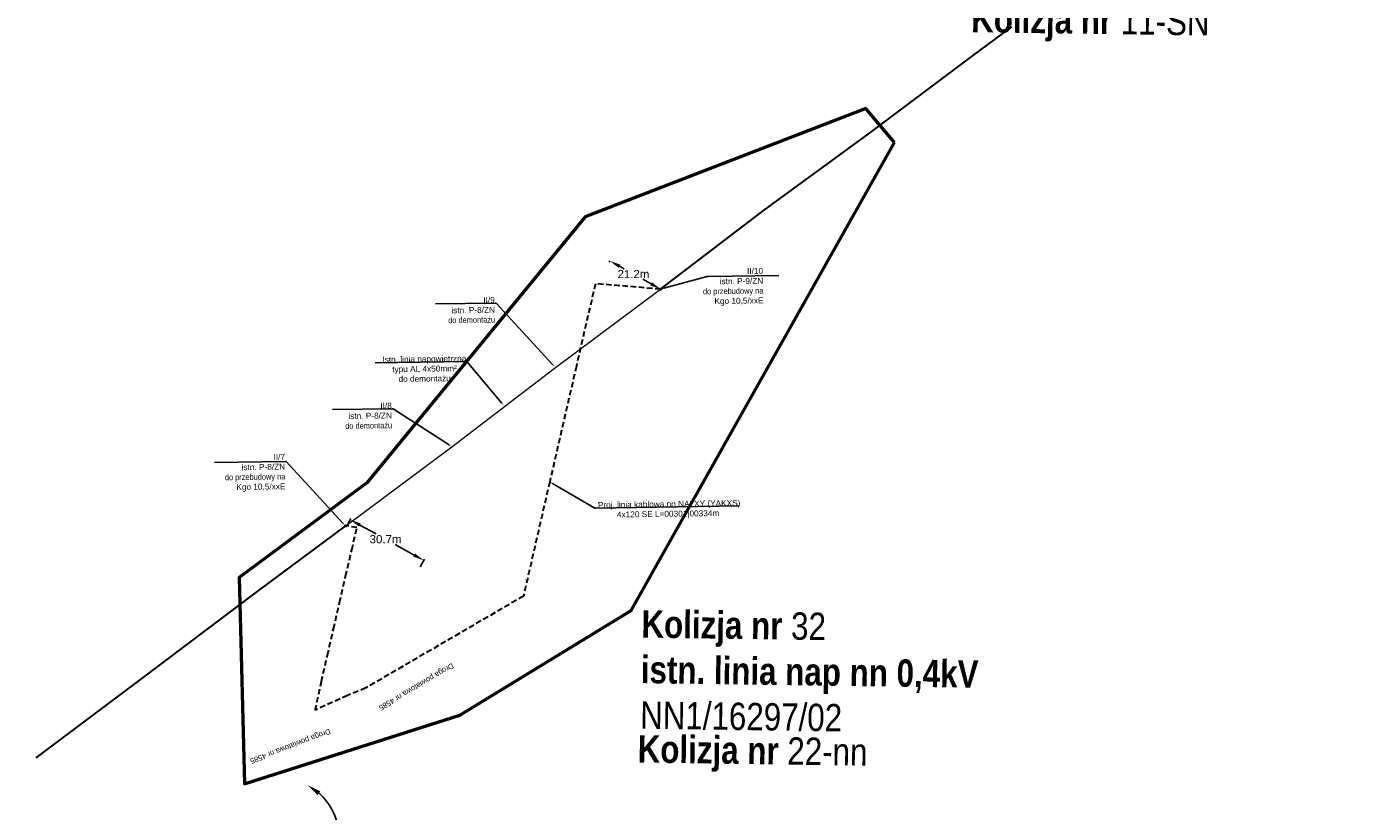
# Model space of a CAD drawing. Header units: millimetres. Extents: x 6504137 to 6515825, y 5737606 to 5784558.
# Tile 23 of 115: x 6508678 to 6509165, y 5753901 to 5754189. Entities that reach past the tile are written whole.
import ezdxf
from ezdxf import colors
from ezdxf.entities.mleader import LeaderData, LeaderLine
from ezdxf.math import Vec2, Vec3

# ---------------------------------------------------------------- set-up
doc = ezdxf.new("R2010")
doc.units = ezdxf.units.MM
doc.linetypes.add('JIS_02_2.0', pattern=[3, 2, -1])
for name, color, linetype, lineweight in [('-Linia kablowa nn', 132, 'JIS_02_2.0', 30), ('_-demontaż nn', 132, 'DEMONTAZ', 20), ('_trasa_slupy', 1, 'Continuous', 20), ('_Zakres mapy projektowej', 4, 'Continuous', 50)]:
    doc.layers.add(name, color=color, linetype=linetype, lineweight=lineweight)
for name, color, linetype, lineweight, true_color in [('-wymiary', 7, 'Continuous', 35, 0x000000), ('@Łączenie arkuszy', 7, 'Continuous', 15, 0x000000), ('istn. linia nap.', 7, 'Continuous', 0, 0x000000)]:
    doc.layers.add(name, color=color, linetype=linetype, lineweight=lineweight, true_color=true_color)
doc.layers.add('_Kąt załomu', color=7, linetype='Continuous')
doc.layers.add('_Opisy', color=7, linetype='Continuous')
doc.styles.add('Arial_Narr', font='ARIALN.TTF')
doc.styles.add('GEO-INFO', font='arial.ttf')
doc.styles.get("Standard").update_dxf_attribs({"font": 'ARIALN.TTF'})
doc.linetypes.add('DEMONTAZ', pattern='A,1,["x",Standard,S=1,R=0,X=-0.1,Y=-0.35],1', length=2)
doc.dimstyles.new('Kat załomu', dxfattribs={"dimtxt": 2.2, "dimasz": 5, "dimexe": 0.18, "dimexo": 0.0625, "dimtad": 0, "dimtih": 1, "dimtoh": 1, "dimdec": 4, "dimzin": 0, "dimdsep": 46, "dimtxsty": 'Standard', "dimcen": 0.9, "dimse1": 1, "dimse2": 1, "dimadec": 0, "dimazin": 0, "dimtfac": 1, "dimtdec": 4, "dimtofl": 0, "dimtmove": 0, "dimatfit": 3, "dimfxl": 1, "dimtolj": 1, "dimtzin": 0, "dimarcsym": 0})
doc.dimstyles.new('McRobic', dxfattribs={"dimtxt": 3, "dimasz": 4, "dimexe": 0.5, "dimexo": 0.04, "dimgap": 0.4, "dimtad": 0, "dimtih": 1, "dimtoh": 1, "dimdec": 1, "dimrnd": 0.01, "dimzin": 0, "dimdsep": 46, "dimtxsty": 'Standard', "dimcen": 0.09, "dimadec": 0, "dimazin": 0, "dimtfac": 1, "dimtdec": 1, "dimtofl": 0, "dimtmove": 0, "dimatfit": 3, "dimfxl": 1, "dimtolj": 1, "dimtzin": 0, "dimlwd": 25, "dimlwe": 25, "dimarcsym": 0})

# ---------------------------------------------------------------- blocks, each defined once
blk = doc.blocks.new('*D45')
at = {"layer": '_Kąt załomu', "color": 0, "lineweight": -2, "transparency": 16777216}
for start, end in [(338.9132, 47.8746), (253.8164, 322.7747)]:
    blk.add_arc((6509591.46, 5755363.45), 22.12, start, end, dxfattribs=at)
at = {"layer": '_Kąt załomu', "color": 0, "transparency": 16777216}
for points in [[(6509605.81, 5755379.18), (6509606.78, 5755380.54), (6509602.23, 5755382.77)], [(6509584.97, 5755341.44), (6509585.61, 5755342.98), (6509580.68, 5755344.14)]]:
    blk.add_solid(points, dxfattribs=at)
at = {"layer": 'Defpoints', "color": 0, "transparency": 16777216}
for p in [(6509723.53, 5755600.29), (6509591.46, 5755363.45), (6509602.8, 5755344.46), (6508769.92, 5753891.24)]:
    blk.add_point(p, dxfattribs=at)
at = {"layer": '_Kąt załomu', "color": 0, "transparency": 16777216, "insert": (6509610.77, 5755352.68), "char_height": 2.2, "attachment_point": 5, "rotation": 241}
blk.add_mtext('\\A1;180°', dxfattribs=at)
blk = doc.blocks.new('*D46')
at = {"layer": '_Kąt załomu', "color": 0, "lineweight": -2, "transparency": 16777216}
for start, end in [(332.0665, 48.0956), (240.1923, 316.2241)]:
    blk.add_arc((6508769.92, 5753891.24), 22.53, start, end, dxfattribs=at)
at = {"layer": '_Kąt załomu', "color": 0, "transparency": 16777216}
for points in [[(6508784.48, 5753907.33), (6508785.45, 5753908.69), (6508780.9, 5753910.92)], [(6508758.23, 5753871.02), (6508759.21, 5753872.37), (6508754.68, 5753874.65)]]:
    blk.add_solid(points, dxfattribs=at)
at = {"layer": 'Defpoints', "color": 0, "transparency": 16777216}
for p in [(6509591.46, 5755363.45), (6508769.92, 5753891.24), (6508778.33, 5753870.34), (6508199.19, 5753269.48)]:
    blk.add_point(p, dxfattribs=at)
at = {"layer": '_Kąt załomu', "color": 0, "transparency": 16777216, "insert": (6508788.18, 5753878.05), "char_height": 2.2, "attachment_point": 5, "rotation": 234}
blk.add_mtext('\\A1;193°', dxfattribs=at)
blk = doc.blocks.new('*D196')
at = {"layer": '-wymiary', "color": 0, "linetype": 'Continuous', "lineweight": 25, "transparency": 16777216}
for p, q in [((6508795.11, 5754005.73), (6508796.66, 5754008.54)), ((6508821.97, 5753990.87), (6508823.52, 5753993.68))]:
    blk.add_line(p, q, dxfattribs=at)
at = {"layer": '-wymiary', "color": 0, "lineweight": 25, "transparency": 16777216}
for p, q in [((6508799.92, 5754006.17), (6508805.82, 5754002.9)), ((6508819.78, 5753995.18), (6508812.81, 5753999.04))]:
    blk.add_line(p, q, dxfattribs=at)
at = {"layer": '-wymiary', "color": 0, "transparency": 16777216}
for points in [[(6508800.24, 5754006.75), (6508799.6, 5754005.58), (6508796.42, 5754008.1)], [(6508819.46, 5753994.6), (6508820.1, 5753995.77), (6508823.28, 5753993.25)]]:
    blk.add_solid(points, dxfattribs=at)
at = {"layer": 'Defpoints', "color": 0, "transparency": 16777216}
for p in [(6508796.42, 5754008.1), (6508795.09, 5754005.69), (6508821.95, 5753990.83)]:
    blk.add_point(p, dxfattribs=at)
at = {"layer": '-wymiary', "color": 0, "transparency": 16777216, "insert": (6508809.31, 5754000.97), "char_height": 3, "attachment_point": 5, "rotation": 0.0213, "style": 'GEO-INFO'}
blk.add_mtext('\\A1;30.7m', dxfattribs=at)
blk = doc.blocks.new('*D197')
at = {"layer": '-wymiary', "color": 0, "linetype": 'Continuous', "lineweight": 25, "transparency": 16777216}
for p, q in [((6508891.36, 5754102.8), (6508891.13, 5754102.39)), ((6508909.91, 5754092.46), (6508909.69, 5754092.06))]:
    blk.add_line(p, q, dxfattribs=at)
at = {"layer": '-wymiary', "color": 0, "lineweight": 25, "transparency": 16777216}
for p, q in [((6508894.87, 5754100.89), (6508896.58, 5754099.93)), ((6508906.44, 5754094.45), (6508903.42, 5754096.12))]:
    blk.add_line(p, q, dxfattribs=at)
at = {"layer": '-wymiary', "color": 0, "transparency": 16777216}
for points in [[(6508895.2, 5754101.47), (6508894.55, 5754100.3), (6508891.38, 5754102.83)], [(6508906.11, 5754093.86), (6508906.76, 5754095.03), (6508909.93, 5754092.5)]]:
    blk.add_solid(points, dxfattribs=at)
at = {"layer": 'Defpoints', "color": 0, "transparency": 16777216}
for p in [(6508891.38, 5754102.83), (6508891.38, 5754102.83), (6508909.93, 5754092.5)]:
    blk.add_point(p, dxfattribs=at)
at = {"layer": '-wymiary', "color": 0, "transparency": 16777216, "insert": (6508900, 5754098.03), "char_height": 3, "attachment_point": 5, "rotation": 0.0213, "style": 'GEO-INFO'}
blk.add_mtext('\\A1;21.2m', dxfattribs=at)
blk = doc.blocks.new('OKRAG_PELNY')
at = {"color": 0}
blk.add_lwpolyline([(0.5, 0), (0.482963, -0.12941), (0.433013, -0.25), (0.353553, -0.353553), (0.25, -0.433013), (0.12941, -0.482963), (0, -0.5), (-0.12941, -0.482963), (-0.25, -0.433013), (-0.353553, -0.353553), (-0.433013, -0.25), (-0.482963, -0.12941), (-0.5, 0), (-0.482963, 0.12941), (-0.433013, 0.25), (-0.353553, 0.353553), (-0.25, 0.433013), (-0.12941, 0.482963), (0, 0.5), (0.12941, 0.482963), (0.25, 0.433013), (0.353553, 0.353553), (0.433013, 0.25), (0.482963, 0.12941)], close=True, dxfattribs=at)

msp = doc.modelspace()

# ---------------------------------------------------------------- linework, layer by layer
at = {"layer": '@Łączenie arkuszy'}
msp.add_line((6508860.57894, 5753986.09838), (6508861.07364, 5753986.02575), dxfattribs=at)
at = {"layer": '_-demontaż nn', "linetype": 'DEMONTAZ'}
for p, q in [((6508871.03608, 5754063.49339), (6508909.93082, 5754092.49927)), ((6508833.59489, 5754034.81592), (6508871.03608, 5754063.49339)), ((6508794.78, 5754005.86), (6508833.59489, 5754034.81592))]:
    msp.add_line(p, q, dxfattribs=at)
at = {"layer": 'istn. linia nap.', "color": 18, "linetype": 'Continuous', "lineweight": 30, "true_color": 0x000000}
for p, q in [((6509023.91196, 5754177.74697), (6509038.48478, 5754188.56011)), ((6508986.4105, 5754149.57559), (6509023.91196, 5754177.74697)), ((6508947.5087, 5754121.17061), (6508986.4105, 5754149.57559)), ((6508909.93082, 5754092.49927), (6508947.5087, 5754121.17061)), ((6508763.01, 5753982.3), (6508794.78, 5754005.86)), ((6508719.0396, 5753949.19054), (6508763.01, 5753982.3)), ((6508681.43185, 5753920.98589), (6508719.0396, 5753949.19054))]:
    msp.add_line(p, q, dxfattribs=at)

# ---------------------------------------------------------------- block references
at = {"layer": '_-demontaż nn', "lineweight": 18, "xscale": 0.6999999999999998, "yscale": 0.6999999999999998, "rotation": 179.6972132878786}
for p in [(6508909.93082, 5754092.49927), (6508794.78, 5754005.86)]:
    msp.add_blockref('OKRAG_PELNY', p, dxfattribs=at)

# ---------------------------------------------------------------- texts
at = {"layer": '_Opisy', "char_height": 2, "attachment_point": 5, "bg_fill": 3, "box_fill_scale": 1, "bg_fill_color": 256, "bg_fill_transparency": 0}
for insert, rotation in [((6508820.41704, 5753947.19035), 210.5561933), ((6508774.38662, 5753925.4538), 200.8851492)]:
    msp.add_mtext_dynamic_manual_height_columns('Droga powiatowa nr 4585', width=26.2865239, gutter_width=10, heights=[0], dxfattribs=dict(at, insert=insert, rotation=rotation))
at = {"layer": '_trasa_slupy', "color": 5, "char_height": 10, "width": 348.1955042, "attachment_point": 1, "rotation": 359.205026, "style": 'Arial_Narr'}
for s, insert in [('{\\fArial Narrow|b1|i0|c238|p34;Kolizja nr }11-SN', (6509023.64047, 5754196.534)), ('{\\fArial Narrow|b1|i0|c238|p34;Kolizja nr }22-nn', (6508901.63882, 5753929.25567))]:
    msp.add_mtext(s, dxfattribs=dict(at, insert=insert))
at = {"layer": '_trasa_slupy', "insert": (6508903.01033, 5753974.98566), "char_height": 10, "width": 348.1955042, "attachment_point": 1, "rotation": 359.205026, "style": 'Arial_Narr'}
msp.add_mtext('{\\fArial Narrow|b1|i0|c238|p34;Kolizja nr }32\\P{\\fArial Narrow|b1|i0|c238|p34;istn. linia nap nn 0,4kV\\P}NN1/16297/02', dxfattribs=at)

# ---------------------------------------------------------------- dimensions: what is measured, and where the dimension line sits
at = {"layer": '-wymiary', "color": 7, "linetype": 'Continuous'}
for base, p1, p2, angle, picture, middle in [((6508891.37686, 5754102.83146), (6508909.93082, 5754092.49927), (6508891.37686, 5754102.83146), 150.8877629, '*D197', (6508900, 5754098.02947)), ((6508796.42058, 5754008.10294), (6508821.94685, 5753990.83355), (6508795.08627, 5754005.6906), 151.0522707, '*D196', (6508809.31497, 5754000.97084))]:
    dim = msp.add_linear_dim(base=base, p1=p1, p2=p2, angle=angle, dimstyle='McRobic', override={"dimpost": 'm', "dimtxsty": 'GEO-INFO'}, dxfattribs=at)
    dim.commit()
    dim.dimension.update_dxf_attribs({"geometry": picture, "text_midpoint": middle, "dimtype": 161, "text_rotation": 210})

# ---------------------------------------------------------------- leaders
at = {"layer": '_Opisy', "linetype": 'Continuous'}
ml = msp.add_multileader_mtext('Standard', dxfattribs=at)
ml.set_content('{\\fArial|b0|i0|c238|p34;II/10      \\P\\C256;istn. P-9/ZN\\P}do przebudowy na\\P{\\fArial|b0|i0|c238|p34;\\C256;Kgo 10,5/xxE}', color=256)
ml.set_leader_properties()
ml.build(insert=Vec2(0, 0))
ml.multileader.update_dxf_attribs({"text_left_attachment_type": 6, "text_right_attachment_type": 6, "dogleg_length": 0.45, "arrow_head_size": 1.2, "scale": 0.8})
ctx = ml.context
ctx.base_point, ctx.scale, ctx.char_height, ctx.arrow_head_size, ctx.landing_gap_size, ctx.plane_origin, ctx.plane_x_axis, ctx.plane_y_axis = Vec3(6508927.34442, 5754097.13755, 30.78), 0.8, 2.16, 1.2, 0.072, Vec3(6509036.96029, 5754144.94959, 30.78), Vec3(0.999892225, 0.014681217), Vec3(-0.014681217, 0.999892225)
ctx.left_attachment, ctx.right_attachment, ctx.text_align_type = 6, 6, 2
notes = []
notes.append((ctx, [(0, (1, 1, 0), (6508926.98445, 5754097.13226, 30.78), (0.999892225, 0.014681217), 0.36, [(0, [(6508909.93082, 5754092.49927, 30.78)], 0, [])])]))
ctx.mtext.insert, ctx.mtext.text_direction, ctx.mtext.rotation, ctx.mtext.alignment, ctx.mtext.flow_direction = Vec3(6508947.40498, 5754100.26427, 30.78), Vec3(0.999892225, 0.014681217), 0.014681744, 3, 5
ml = msp.add_multileader_mtext('Standard', dxfattribs=at)
ml.set_content('{\\fArial|b0|i0|c238|p34;II/9    \\P\\C256;istn. P-8/ZN\\P}do demontażu', color=256)
ml.set_leader_properties()
ml.build(insert=Vec2(0, 0))
ml.multileader.update_dxf_attribs({"text_left_attachment_type": 6, "text_right_attachment_type": 6, "dogleg_length": 0.45, "arrow_head_size": 1.2, "scale": 0.8})
ctx = ml.context
ctx.base_point, ctx.scale, ctx.char_height, ctx.arrow_head_size, ctx.landing_gap_size, ctx.plane_origin, ctx.plane_x_axis, ctx.plane_y_axis = Vec3(6508833.73613, 5754087.18691, 30.78), 0.8, 2.16, 1.2, 0.072, Vec3(6508958.83132, 5754135.22623, 30.78), Vec3(0.999892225, 0.014681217), Vec3(-0.014681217, 0.999892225)
ctx.left_attachment, ctx.right_attachment, ctx.text_align_type = 6, 6, 2
notes.append((ctx, [(0, (1, 1, 0), (6508849.71939, 5754087.42159, 30.78), (-0.999892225, -0.014681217), 0.36, [(0, [(6508871.21049, 5754064.02925, 30.78)], 0, [])])]))
ctx.mtext.insert, ctx.mtext.text_direction, ctx.mtext.rotation, ctx.mtext.alignment, ctx.mtext.flow_direction = Vec3(6508849.25467, 5754089.6472, 30.78), Vec3(0.999892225, 0.014681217), 0.014681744, 3, 5
ml = msp.add_multileader_mtext('Standard', dxfattribs=at)
ml.set_content('\\pxqc;{\\fArial|b0|i0|c238|p34;Istn. linia napowietrzna \\Ptypu AL 4x50mm²\\P\\pq*;do demontażu}', color=256)
ml.set_leader_properties()
ml.build(insert=Vec2(0, 0))
ml.multileader.update_dxf_attribs({"text_left_attachment_type": 6, "text_right_attachment_type": 6, "dogleg_length": 0.45, "arrow_head_size": 1.2, "scale": 0.8})
ctx = ml.context
ctx.base_point, ctx.scale, ctx.char_height, ctx.arrow_head_size, ctx.landing_gap_size, ctx.plane_origin, ctx.plane_x_axis, ctx.plane_y_axis = Vec3(6508808.31275, 5754065.61886, 41.02), 0.8, 2.16, 1.2, 0.072, Vec3(6508901.18641, 5754105.61377, 41.02), Vec3(0.999892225, 0.014681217), Vec3(-0.014681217, 0.999892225)
ctx.left_attachment, ctx.right_attachment, ctx.text_align_type = 6, 6, 2
notes.append((ctx, [(0, (1, 1, 0), (6508839.0991, 5754066.07089, 41.02), (-0.999892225, -0.014681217), 0.36, [(0, [(6508852.5, 5754050, 41.02)], 0, [])])]))
ctx.mtext.insert, ctx.mtext.text_direction, ctx.mtext.rotation, ctx.mtext.alignment, ctx.mtext.flow_direction = Vec3(6508823.49372, 5754068.03735, 41.02), Vec3(0.999892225, 0.014681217), 0.014681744, 2, 5
ml = msp.add_multileader_mtext('Standard', dxfattribs=at)
ml.set_content('{\\fArial|b0|i0|c238|p34;II/8     \\P\\C256;istn. P-8/ZN\\P}do demontażu', color=256)
ml.set_leader_properties()
ml.build(insert=Vec2(0, 0))
ml.multileader.update_dxf_attribs({"text_left_attachment_type": 6, "text_right_attachment_type": 6, "dogleg_length": 0.45, "arrow_head_size": 1.2, "scale": 0.8})
ctx = ml.context
ctx.base_point, ctx.scale, ctx.char_height, ctx.arrow_head_size, ctx.landing_gap_size, ctx.plane_origin, ctx.plane_x_axis, ctx.plane_y_axis = Vec3(6508796.05344, 5754048.49935, 30.78), 0.8, 2.16, 1.2, 0.072, Vec3(6508921.14863, 5754106.00771, 30.78), Vec3(0.999892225, 0.014681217), Vec3(-0.014681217, 0.999892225)
ctx.left_attachment, ctx.right_attachment, ctx.text_align_type = 6, 6, 2
notes.append((ctx, [(0, (1, 1, 0), (6508812.0367, 5754048.73403, 30.78), (-0.999892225, -0.014681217), 0.36, [(0, [(6508833.5278, 5754034.81073, 30.78)], 0, [])])]))
ctx.mtext.insert, ctx.mtext.text_direction, ctx.mtext.rotation, ctx.mtext.alignment, ctx.mtext.flow_direction = Vec3(6508811.57198, 5754050.95964, 30.78), Vec3(0.999892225, 0.014681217), 0.014681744, 3, 5
ml = msp.add_multileader_mtext('Standard', dxfattribs=at)
ml.set_content('{\\fArial|b0|i0|c238|p34;II/7      \\P\\C256;istn. P-8/ZN\\P}do przebudowy na\\P{\\fArial|b0|i0|c238|p34;\\C256;Kgo 10,5/xxE}', color=256)
ml.set_leader_properties()
ml.build(insert=Vec2(0, 0))
ml.multileader.update_dxf_attribs({"text_left_attachment_type": 6, "text_right_attachment_type": 6, "dogleg_length": 0.45, "arrow_head_size": 1.2, "scale": 0.8})
ctx = ml.context
ctx.base_point, ctx.scale, ctx.char_height, ctx.arrow_head_size, ctx.landing_gap_size, ctx.plane_origin, ctx.plane_x_axis, ctx.plane_y_axis = Vec3(6508752.43875, 5754029.10119, 30.78), 0.8, 2.16, 1.2, 0.072, Vec3(6508882.08477, 5754077.20733, 30.78), Vec3(0.999892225, 0.014681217), Vec3(-0.014681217, 0.999892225)
ctx.left_attachment, ctx.right_attachment, ctx.text_align_type = 6, 6, 2
notes.append((ctx, [(0, (1, 1, 0), (6508772.97284, 5754029.40269, 30.78), (-0.999892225, -0.014681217), 0.36, [(0, [(6508794.46394, 5754006.01035, 30.78)], 0, [])])]))
ctx.mtext.insert, ctx.mtext.text_direction, ctx.mtext.rotation, ctx.mtext.alignment, ctx.mtext.flow_direction = Vec3(6508772.49931, 5754032.22791, 30.78), Vec3(0.999892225, 0.014681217), 0.014681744, 3, 5
ml = msp.add_multileader_mtext('Standard', dxfattribs=at)
ml.set_content('{\\fArial|b0|i0|c238|p34;\\C256; Proj. linia kablowa nn NA2XY (YAKXS) \\P\\pxqc;4x120 SE L=00301|00334m\\P }', color=256)
ml.set_leader_properties()
ml.build(insert=Vec2(0, 0))
ml.multileader.update_dxf_attribs({"text_left_attachment_type": 6, "text_right_attachment_type": 6, "dogleg_length": 0.36, "arrow_head_size": 1.2, "scale": 0.8})
ctx = ml.context
ctx.base_point, ctx.scale, ctx.char_height, ctx.arrow_head_size, ctx.landing_gap_size, ctx.plane_origin, ctx.plane_x_axis, ctx.plane_y_axis = Vec3(6508886.1275, 5754012.36638, 51.6), 0.8, 2.16, 1.2, 0.072, Vec3(6508797.38623, 5753783.05456, 51.6), Vec3(0.999892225, 0.014681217), Vec3(-0.014681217, 0.999892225)
ctx.left_attachment, ctx.right_attachment, ctx.text_align_type = 6, 6, 2
notes.append((ctx, [(1, (1, 1, 0), (6508885.83953, 5754012.36216, 51.6), (0.999892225, 0.014681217), 0.288, [(1, [(6508869.35122, 5754021.95673, 51.6)], 0, [])])]))
ctx.mtext.insert, ctx.mtext.text_direction, ctx.mtext.rotation, ctx.mtext.alignment, ctx.mtext.flow_direction = Vec3(6508912.6089, 5754014.95375, 51.6), Vec3(0.999892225, 0.014681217), 0.014681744, 2, 5
for ctx, leaders in notes:
    for number, flags, end, landing, length, lines in leaders:
        leader = LeaderData()
        leader.index, (leader.has_last_leader_line, leader.has_dogleg_vector, leader.attachment_direction) = number, flags
        leader.last_leader_point, leader.dogleg_vector, leader.dogleg_length = Vec3(end), Vec3(landing), length
        for number, points, colour, breaks in lines:
            line = LeaderLine()
            line.index, line.vertices, line.color, line.breaks = number, Vec3.list(points), colors.encode_raw_color(colour), breaks
            leader.lines.append(line)
        ctx.leaders.append(leader)

# ---------------------------------------------------------------- next in the draw order: linework, layer by layer
at = {"layer": '-Linia kablowa nn'}
msp.add_lwpolyline([(6508909.93082, 5754092.49927), (6508909.93082, 5754092.49927), (6508909.93082, 5754092.49927), (6508909.93082, 5754092.49927), (6508909.93082, 5754092.49927), (6508909.93082, 5754092.49927), (6508909.93082, 5754092.49927), (6508909.93082, 5754092.49927), (6508909.93082, 5754092.49927), (6508909.93082, 5754092.49927), (6508909.93082, 5754092.49927), (6508909.93082, 5754092.49927), (6508909.93082, 5754092.49927), (6508909.93082, 5754092.49927), (6508909.93082, 5754092.49927), (6508909.93082, 5754092.49927), (6508909.93082, 5754092.49927), (6508909.93082, 5754092.49927), (6508909.93082, 5754092.49927), (6508909.93082, 5754092.49927), (6508909.93082, 5754092.49927), (6508909.93082, 5754092.49927), (6508909.93082, 5754092.49927), (6508909.93082, 5754092.49927), (6508909.93082, 5754092.49927), (6508909.93082, 5754092.49927), (6508909.93082, 5754092.49927), (6508909.93082, 5754092.49927), (6508909.93082, 5754092.49927), (6508909.93082, 5754092.49927), (6508909.93082, 5754092.49927), (6508909.93082, 5754092.49927), (6508909.93082, 5754092.49927), (6508909.93082, 5754092.49927), (6508909.93082, 5754092.49927), (6508909.93082, 5754092.49927), (6508909.93082, 5754092.49927), (6508909.93082, 5754092.49927), (6508909.93082, 5754092.49927), (6508909.93082, 5754092.49927), (6508909.93082, 5754092.49927), (6508909.93082, 5754092.49927), (6508909.93082, 5754092.49927), (6508909.93082, 5754092.49927), (6508909.93082, 5754092.49927), (6508909.93082, 5754092.49927), (6508909.93082, 5754092.49927), (6508909.93082, 5754092.49927), (6508909.93082, 5754092.49927), (6508909.93082, 5754092.49927), (6508909.93082, 5754092.49927), (6508909.93082, 5754092.49927), (6508909.93082, 5754092.49927), (6508909.93082, 5754092.49927), (6508909.93082, 5754092.49927), (6508909.93082, 5754092.49927), (6508909.93082, 5754092.49927), (6508909.93082, 5754092.49927), (6508909.93082, 5754092.49927), (6508909.93082, 5754092.49927), (6508909.93082, 5754092.49927), (6508909.93082, 5754092.49927), (6508909.93082, 5754092.49927), (6508909.93082, 5754092.49927), (6508909.93082, 5754092.49927), (6508909.93082, 5754092.49927), (6508909.93082, 5754092.49927), (6508909.93082, 5754092.49927), (6508909.93082, 5754092.49927), (6508909.93082, 5754092.49927), (6508909.93082, 5754092.49927), (6508909.93082, 5754092.49927), (6508909.93082, 5754092.49927), (6508909.93082, 5754092.49927), (6508909.93082, 5754092.49927), (6508909.93082, 5754092.49927), (6508909.93082, 5754092.49927), (6508909.93082, 5754092.49927), (6508909.93082, 5754092.49927), (6508909.93082, 5754092.49927), (6508909.93082, 5754092.49927), (6508909.93082, 5754092.49927), (6508909.93082, 5754092.49927), (6508909.93082, 5754092.49927), (6508909.93082, 5754092.49927), (6508909.93082, 5754092.49927), (6508909.93082, 5754092.49927), (6508909.93082, 5754092.49927), (6508909.93082, 5754092.49927), (6508909.93082, 5754092.49927), (6508909.93082, 5754092.49927), (6508909.93082, 5754092.49927), (6508909.93082, 5754092.49927), (6508909.93082, 5754092.49927), (6508909.93082, 5754092.49927), (6508909.93082, 5754092.49927), (6508909.93082, 5754092.49927), (6508909.93082, 5754092.49927), (6508909.93082, 5754092.49927), (6508909.93082, 5754092.49927), (6508909.93082, 5754092.49927), (6508909.93082, 5754092.49927), (6508909.93082, 5754092.49927), (6508909.93082, 5754092.49927), (6508909.93082, 5754092.49927), (6508909.93082, 5754092.49927), (6508909.93082, 5754092.49927), (6508909.93082, 5754092.49927), (6508909.93082, 5754092.49927), (6508909.93082, 5754092.49927), (6508909.93082, 5754092.49927), (6508909.93082, 5754092.49927), (6508909.93082, 5754092.49927), (6508909.93082, 5754092.49927), (6508909.93082, 5754092.49927), (6508909.93082, 5754092.49927), (6508909.93082, 5754092.49927), (6508909.93082, 5754092.49927), (6508909.93082, 5754092.49927), (6508909.93082, 5754092.49927), (6508909.93082, 5754092.49927), (6508909.93082, 5754092.49927), (6508909.93082, 5754092.49927), (6508886.06077, 5754094.48883), (6508886.06077, 5754094.48883), (6508886.06077, 5754094.48883), (6508886.06077, 5754094.48883), (6508886.06077, 5754094.48883), (6508886.06077, 5754094.48883), (6508886.06077, 5754094.48883), (6508886.06077, 5754094.48883), (6508886.06077, 5754094.48883), (6508886.06077, 5754094.48883), (6508886.06077, 5754094.48883), (6508886.06077, 5754094.48883), (6508886.06077, 5754094.48883), (6508886.06077, 5754094.48883), (6508886.06077, 5754094.48883), (6508886.06077, 5754094.48883), (6508886.06077, 5754094.48883), (6508886.06077, 5754094.48883), (6508886.06077, 5754094.48883), (6508886.06077, 5754094.48883), (6508886.06077, 5754094.48883), (6508886.06077, 5754094.48883), (6508886.06077, 5754094.48883), (6508886.06077, 5754094.48883), (6508886.06077, 5754094.48883), (6508886.06077, 5754094.48883), (6508886.06077, 5754094.48883), (6508886.06077, 5754094.48883), (6508886.06077, 5754094.48883), (6508886.06077, 5754094.48883), (6508886.06077, 5754094.48883), (6508886.06077, 5754094.48883), (6508879.10875, 5754064.31179), (6508879.10875, 5754064.31179), (6508879.10875, 5754064.31179), (6508879.10875, 5754064.31179), (6508879.10875, 5754064.31179), (6508879.10875, 5754064.31179), (6508879.10875, 5754064.31179), (6508879.10875, 5754064.31179), (6508879.10875, 5754064.31179), (6508879.10875, 5754064.31179), (6508879.10875, 5754064.31179), (6508869.35122, 5754021.95673), (6508869.35122, 5754021.95673), (6508869.35122, 5754021.95673), (6508869.35122, 5754021.95673), (6508869.35122, 5754021.95673), (6508869.35122, 5754021.95673), (6508869.35122, 5754021.95673), (6508869.35122, 5754021.95673), (6508869.35122, 5754021.95673), (6508869.35122, 5754021.95673), (6508869.35122, 5754021.95673), (6508869.35122, 5754021.95673), (6508869.35122, 5754021.95673), (6508869.35122, 5754021.95673), (6508869.35122, 5754021.95673), (6508869.35122, 5754021.95673), (6508869.35122, 5754021.95673), (6508869.35122, 5754021.95673), (6508869.35122, 5754021.95673), (6508869.35122, 5754021.95673), (6508869.35122, 5754021.95673), (6508869.35122, 5754021.95673), (6508869.35122, 5754021.95673), (6508869.35122, 5754021.95673), (6508869.35122, 5754021.95673), (6508869.35122, 5754021.95673), (6508869.35122, 5754021.95673), (6508869.35122, 5754021.95673), (6508869.35122, 5754021.95673), (6508869.35122, 5754021.95673), (6508869.35122, 5754021.95673), (6508869.35122, 5754021.95673), (6508869.35122, 5754021.95673), (6508869.35122, 5754021.95673), (6508869.35122, 5754021.95673), (6508869.35122, 5754021.95673), (6508869.35122, 5754021.95673), (6508869.35122, 5754021.95673), (6508869.35122, 5754021.95673), (6508869.35122, 5754021.95673), (6508869.35122, 5754021.95673), (6508869.35122, 5754021.95673), (6508869.35122, 5754021.95673), (6508869.35122, 5754021.95673), (6508869.35122, 5754021.95673), (6508869.35122, 5754021.95673), (6508869.35122, 5754021.95673), (6508869.35122, 5754021.95673), (6508869.35122, 5754021.95673), (6508869.35122, 5754021.95673), (6508869.35122, 5754021.95673), (6508869.35122, 5754021.95673), (6508869.35122, 5754021.95673), (6508859.7633, 5753980.15268), (6508859.7633, 5753980.15268), (6508859.7633, 5753980.15268), (6508859.7633, 5753980.15268), (6508859.7633, 5753980.15268), (6508859.7633, 5753980.15268), (6508859.7633, 5753980.15268), (6508859.7633, 5753980.15268), (6508859.7633, 5753980.15268), (6508859.7633, 5753980.15268), (6508859.7633, 5753980.15268), (6508859.7633, 5753980.15268), (6508859.7633, 5753980.15268), (6508859.7633, 5753980.15268), (6508859.7633, 5753980.15268), (6508859.7633, 5753980.15268), (6508859.7633, 5753980.15268), (6508859.7633, 5753980.15268), (6508859.7633, 5753980.15268), (6508859.7633, 5753980.15268), (6508859.7633, 5753980.15268), (6508859.7633, 5753980.15268), (6508859.7633, 5753980.15268), (6508859.7633, 5753980.15268), (6508859.7633, 5753980.15268), (6508859.7633, 5753980.15268), (6508859.7633, 5753980.15268), (6508859.7633, 5753980.15268), (6508859.7633, 5753980.15268), (6508859.7633, 5753980.15268), (6508859.7633, 5753980.15268), (6508859.7633, 5753980.15268), (6508859.7633, 5753980.15268), (6508859.7633, 5753980.15268), (6508859.7633, 5753980.15268), (6508859.7633, 5753980.15268), (6508859.7633, 5753980.15268), (6508859.7633, 5753980.15268), (6508859.7633, 5753980.15268), (6508859.7633, 5753980.15268), (6508859.7633, 5753980.15268), (6508859.7633, 5753980.15268), (6508859.7633, 5753980.15268), (6508859.7633, 5753980.15268), (6508859.7633, 5753980.15268), (6508859.7633, 5753980.15268), (6508859.7633, 5753980.15268), (6508859.7633, 5753980.15268), (6508859.7633, 5753980.15268), (6508859.7633, 5753980.15268), (6508859.7633, 5753980.15268), (6508859.7633, 5753980.15268), (6508859.7633, 5753980.15268), (6508859.7633, 5753980.15268), (6508859.7633, 5753980.15268), (6508859.7633, 5753980.15268), (6508859.7633, 5753980.15268), (6508859.7633, 5753980.15268), (6508859.7633, 5753980.15268), (6508859.7633, 5753980.15268), (6508859.7633, 5753980.15268), (6508859.7633, 5753980.15268), (6508859.7633, 5753980.15268), (6508859.7633, 5753980.15268), (6508859.7633, 5753980.15268), (6508859.7633, 5753980.15268), (6508859.7633, 5753980.15268), (6508859.7633, 5753980.15268), (6508859.7633, 5753980.15268), (6508859.7633, 5753980.15268), (6508859.7633, 5753980.15268), (6508859.7633, 5753980.15268), (6508859.7633, 5753980.15268), (6508859.7633, 5753980.15268), (6508859.7633, 5753980.15268), (6508859.7633, 5753980.15268), (6508859.7633, 5753980.15268), (6508859.7633, 5753980.15268), (6508859.7633, 5753980.15268), (6508859.7633, 5753980.15268), (6508859.7633, 5753980.15268), (6508859.7633, 5753980.15268), (6508859.7633, 5753980.15268), (6508859.7633, 5753980.15268), (6508859.7633, 5753980.15268), (6508859.7633, 5753980.15268), (6508859.7633, 5753980.15268), (6508859.7633, 5753980.15268), (6508859.7633, 5753980.15268), (6508859.7633, 5753980.15268), (6508859.7633, 5753980.15268), (6508859.7633, 5753980.15268), (6508859.7633, 5753980.15268), (6508859.7633, 5753980.15268), (6508859.7633, 5753980.15268), (6508859.7633, 5753980.15268), (6508802.0697, 5753946.52404), (6508802.0697, 5753946.52404), (6508802.0697, 5753946.52404), (6508802.0697, 5753946.52404), (6508802.0697, 5753946.52404), (6508802.0697, 5753946.52404), (6508802.0697, 5753946.52404), (6508802.0697, 5753946.52404), (6508802.0697, 5753946.52404), (6508802.0697, 5753946.52404), (6508802.0697, 5753946.52404), (6508802.0697, 5753946.52404), (6508802.0697, 5753946.52404), (6508802.0697, 5753946.52404), (6508802.0697, 5753946.52404), (6508802.0697, 5753946.52404), (6508802.0697, 5753946.52404), (6508802.0697, 5753946.52404), (6508802.0697, 5753946.52404), (6508802.0697, 5753946.52404), (6508802.0697, 5753946.52404), (6508802.0697, 5753946.52404), (6508802.0697, 5753946.52404), (6508802.0697, 5753946.52404), (6508802.0697, 5753946.52404), (6508802.0697, 5753946.52404), (6508802.0697, 5753946.52404), (6508802.0697, 5753946.52404), (6508802.0697, 5753946.52404), (6508802.0697, 5753946.52404), (6508802.0697, 5753946.52404), (6508802.0697, 5753946.52404), (6508795.4097, 5753943.74404), (6508795.4097, 5753943.74404), (6508795.4097, 5753943.74404), (6508795.4097, 5753943.74404), (6508795.4097, 5753943.74404), (6508795.4097, 5753943.74404), (6508795.4097, 5753943.74404), (6508795.4097, 5753943.74404), (6508795.4097, 5753943.74404), (6508795.4097, 5753943.74404), (6508795.4097, 5753943.74404), (6508783.58668, 5753938.44534), (6508783.58668, 5753938.44534), (6508783.58668, 5753938.44534), (6508783.58668, 5753938.44534), (6508783.58668, 5753938.44534), (6508783.58668, 5753938.44534), (6508783.58668, 5753938.44534), (6508783.58668, 5753938.44534), (6508783.58668, 5753938.44534), (6508783.58668, 5753938.44534), (6508783.58668, 5753938.44534), (6508783.58668, 5753938.44534), (6508783.58668, 5753938.44534), (6508783.58668, 5753938.44534), (6508783.58668, 5753938.44534), (6508783.58668, 5753938.44534), (6508783.58668, 5753938.44534), (6508783.58668, 5753938.44534), (6508783.58668, 5753938.44534), (6508783.58668, 5753938.44534), (6508783.58668, 5753938.44534), (6508783.58668, 5753938.44534), (6508783.58668, 5753938.44534), (6508783.58668, 5753938.44534), (6508783.58668, 5753938.44534), (6508783.58668, 5753938.44534), (6508783.58668, 5753938.44534), (6508783.58668, 5753938.44534), (6508783.58668, 5753938.44534), (6508783.58668, 5753938.44534), (6508783.58668, 5753938.44534), (6508783.58668, 5753938.44534), (6508783.58668, 5753938.44534), (6508783.58668, 5753938.44534), (6508783.58668, 5753938.44534), (6508783.58668, 5753938.44534), (6508783.58668, 5753938.44534), (6508783.58668, 5753938.44534), (6508783.58668, 5753938.44534), (6508783.58668, 5753938.44534), (6508783.58668, 5753938.44534), (6508783.58668, 5753938.44534), (6508783.58668, 5753938.44534), (6508783.58668, 5753938.44534), (6508783.58668, 5753938.44534), (6508783.58668, 5753938.44534), (6508783.58668, 5753938.44534), (6508783.58668, 5753938.44534), (6508783.58668, 5753938.44534), (6508783.58668, 5753938.44534), (6508783.58668, 5753938.44534), (6508783.58668, 5753938.44534), (6508783.58668, 5753938.44534), (6508785.84864, 5753948.90084), (6508785.84864, 5753948.90084), (6508785.84864, 5753948.90084), (6508785.84864, 5753948.90084), (6508785.84864, 5753948.90084), (6508785.84864, 5753948.90084), (6508785.84864, 5753948.90084), (6508785.84864, 5753948.90084), (6508785.84864, 5753948.90084), (6508785.84864, 5753948.90084), (6508785.84864, 5753948.90084), (6508788.06364, 5753958.54584), (6508788.06364, 5753958.54584), (6508788.06364, 5753958.54584), (6508788.06364, 5753958.54584), (6508788.06364, 5753958.54584), (6508788.06364, 5753958.54584), (6508788.06364, 5753958.54584), (6508788.06364, 5753958.54584), (6508788.06364, 5753958.54584), (6508788.06364, 5753958.54584), (6508788.06364, 5753958.54584), (6508788.06364, 5753958.54584), (6508788.06364, 5753958.54584), (6508788.06364, 5753958.54584), (6508788.06364, 5753958.54584), (6508788.06364, 5753958.54584), (6508788.06364, 5753958.54584), (6508788.06364, 5753958.54584), (6508788.06364, 5753958.54584), (6508788.06364, 5753958.54584), (6508788.06364, 5753958.54584), (6508788.06364, 5753958.54584), (6508788.06364, 5753958.54584), (6508788.06364, 5753958.54584), (6508788.06364, 5753958.54584), (6508788.06364, 5753958.54584), (6508788.06364, 5753958.54584), (6508788.06364, 5753958.54584), (6508788.06364, 5753958.54584), (6508788.06364, 5753958.54584), (6508788.06364, 5753958.54584), (6508788.06364, 5753958.54584), (6508790.27864, 5753968.19084), (6508790.27864, 5753968.19084), (6508790.27864, 5753968.19084), (6508790.27864, 5753968.19084), (6508790.27864, 5753968.19084), (6508790.27864, 5753968.19084), (6508790.27864, 5753968.19084), (6508790.27864, 5753968.19084), (6508790.27864, 5753968.19084), (6508790.27864, 5753968.19084), (6508790.27864, 5753968.19084), (6508790.27864, 5753968.19084), (6508790.27864, 5753968.19084), (6508790.27864, 5753968.19084), (6508790.27864, 5753968.19084), (6508790.27864, 5753968.19084), (6508790.27864, 5753968.19084), (6508790.27864, 5753968.19084), (6508790.27864, 5753968.19084), (6508790.27864, 5753968.19084), (6508790.27864, 5753968.19084), (6508790.27864, 5753968.19084), (6508790.27864, 5753968.19084), (6508790.27864, 5753968.19084), (6508790.27864, 5753968.19084), (6508790.27864, 5753968.19084), (6508790.27864, 5753968.19084), (6508790.27864, 5753968.19084), (6508790.27864, 5753968.19084), (6508790.27864, 5753968.19084), (6508790.27864, 5753968.19084), (6508790.27864, 5753968.19084), (6508790.27864, 5753968.19084), (6508790.27864, 5753968.19084), (6508790.27864, 5753968.19084), (6508790.27864, 5753968.19084), (6508790.27864, 5753968.19084), (6508790.27864, 5753968.19084), (6508790.27864, 5753968.19084), (6508790.27864, 5753968.19084), (6508790.27864, 5753968.19084), (6508790.27864, 5753968.19084), (6508790.27864, 5753968.19084), (6508790.27864, 5753968.19084), (6508790.27864, 5753968.19084), (6508790.27864, 5753968.19084), (6508790.27864, 5753968.19084), (6508790.27864, 5753968.19084), (6508790.27864, 5753968.19084), (6508790.27864, 5753968.19084), (6508790.27864, 5753968.19084), (6508790.27864, 5753968.19084), (6508790.27864, 5753968.19084), (6508790.27864, 5753968.19084), (6508790.27864, 5753968.19084), (6508790.27864, 5753968.19084), (6508790.27864, 5753968.19084), (6508790.27864, 5753968.19084), (6508790.27864, 5753968.19084), (6508790.27864, 5753968.19084), (6508790.27864, 5753968.19084), (6508790.27864, 5753968.19084), (6508790.27864, 5753968.19084), (6508790.27864, 5753968.19084), (6508790.27864, 5753968.19084), (6508790.27864, 5753968.19084), (6508790.27864, 5753968.19084), (6508790.27864, 5753968.19084), (6508790.27864, 5753968.19084), (6508790.27864, 5753968.19084), (6508790.27864, 5753968.19084), (6508790.27864, 5753968.19084), (6508790.27864, 5753968.19084), (6508790.27864, 5753968.19084), (6508790.27864, 5753968.19084), (6508790.27864, 5753968.19084), (6508790.27864, 5753968.19084), (6508790.27864, 5753968.19084), (6508790.27864, 5753968.19084), (6508790.27864, 5753968.19084), (6508790.27864, 5753968.19084), (6508790.27864, 5753968.19084), (6508790.27864, 5753968.19084), (6508790.27864, 5753968.19084), (6508790.27864, 5753968.19084), (6508790.27864, 5753968.19084), (6508790.27864, 5753968.19084), (6508790.27864, 5753968.19084), (6508790.27864, 5753968.19084), (6508790.27864, 5753968.19084), (6508790.27864, 5753968.19084), (6508790.27864, 5753968.19084), (6508790.27864, 5753968.19084), (6508790.27864, 5753968.19084), (6508790.27864, 5753968.19084), (6508790.27864, 5753968.19084), (6508792.49364, 5753977.83584), (6508792.49364, 5753977.83584), (6508792.49364, 5753977.83584), (6508792.49364, 5753977.83584), (6508792.49364, 5753977.83584), (6508792.49364, 5753977.83584), (6508792.49364, 5753977.83584), (6508792.49364, 5753977.83584), (6508792.49364, 5753977.83584), (6508792.49364, 5753977.83584), (6508792.49364, 5753977.83584), (6508792.49364, 5753977.83584), (6508792.49364, 5753977.83584), (6508792.49364, 5753977.83584), (6508792.49364, 5753977.83584), (6508792.49364, 5753977.83584), (6508792.49364, 5753977.83584), (6508792.49364, 5753977.83584), (6508792.49364, 5753977.83584), (6508792.49364, 5753977.83584), (6508792.49364, 5753977.83584), (6508792.49364, 5753977.83584), (6508792.49364, 5753977.83584), (6508792.49364, 5753977.83584), (6508792.49364, 5753977.83584), (6508792.49364, 5753977.83584), (6508792.49364, 5753977.83584), (6508792.49364, 5753977.83584), (6508792.49364, 5753977.83584), (6508792.49364, 5753977.83584), (6508792.49364, 5753977.83584), (6508792.49364, 5753977.83584), (6508792.49364, 5753977.83584), (6508792.49364, 5753977.83584), (6508792.49364, 5753977.83584), (6508792.49364, 5753977.83584), (6508792.49364, 5753977.83584), (6508792.49364, 5753977.83584), (6508792.49364, 5753977.83584), (6508792.49364, 5753977.83584), (6508792.49364, 5753977.83584), (6508792.49364, 5753977.83584), (6508792.49364, 5753977.83584), (6508792.49364, 5753977.83584), (6508792.49364, 5753977.83584), (6508792.49364, 5753977.83584), (6508792.49364, 5753977.83584), (6508792.49364, 5753977.83584), (6508792.49364, 5753977.83584), (6508792.49364, 5753977.83584), (6508792.49364, 5753977.83584), (6508792.49364, 5753977.83584), (6508792.49364, 5753977.83584), (6508794.70864, 5753987.48084), (6508794.70864, 5753987.48084), (6508794.70864, 5753987.48084), (6508794.70864, 5753987.48084), (6508794.70864, 5753987.48084), (6508794.70864, 5753987.48084), (6508794.70864, 5753987.48084), (6508794.70864, 5753987.48084), (6508794.70864, 5753987.48084), (6508794.70864, 5753987.48084), (6508794.70864, 5753987.48084), (6508796.94244, 5753997.12418), (6508796.94244, 5753997.12418), (6508796.94244, 5753997.12418), (6508796.94244, 5753997.12418), (6508796.94244, 5753997.12418), (6508796.94244, 5753997.12418), (6508796.94244, 5753997.12418), (6508796.94244, 5753997.12418), (6508796.94244, 5753997.12418), (6508796.94244, 5753997.12418), (6508796.94244, 5753997.12418), (6508796.94244, 5753997.12418), (6508796.94244, 5753997.12418), (6508796.94244, 5753997.12418), (6508796.94244, 5753997.12418), (6508796.94244, 5753997.12418), (6508796.94244, 5753997.12418), (6508796.94244, 5753997.12418), (6508796.94244, 5753997.12418), (6508796.94244, 5753997.12418), (6508796.94244, 5753997.12418), (6508796.94244, 5753997.12418), (6508796.94244, 5753997.12418), (6508796.94244, 5753997.12418), (6508796.94244, 5753997.12418), (6508796.94244, 5753997.12418), (6508796.94244, 5753997.12418), (6508796.94244, 5753997.12418), (6508796.94244, 5753997.12418), (6508796.94244, 5753997.12418), (6508796.94244, 5753997.12418), (6508796.94244, 5753997.12418), (6508798.84818, 5754005.24744), (6508798.84818, 5754005.24744), (6508798.84818, 5754005.24744), (6508798.84818, 5754005.24744), (6508798.84818, 5754005.24744), (6508798.84818, 5754005.24744), (6508798.84818, 5754005.24744), (6508798.84818, 5754005.24744), (6508798.84818, 5754005.24744), (6508798.84818, 5754005.24744), (6508798.84818, 5754005.24744), (6508798.84818, 5754005.24744), (6508798.84818, 5754005.24744), (6508798.84818, 5754005.24744), (6508798.84818, 5754005.24744), (6508798.84818, 5754005.24744), (6508798.84818, 5754005.24744), (6508798.84818, 5754005.24744), (6508798.84818, 5754005.24744), (6508798.84818, 5754005.24744), (6508798.84818, 5754005.24744), (6508798.84818, 5754005.24744), (6508798.84818, 5754005.24744), (6508798.84818, 5754005.24744), (6508798.84818, 5754005.24744), (6508798.84818, 5754005.24744), (6508798.84818, 5754005.24744), (6508798.84818, 5754005.24744), (6508798.84818, 5754005.24744), (6508798.84818, 5754005.24744), (6508798.84818, 5754005.24744), (6508798.84818, 5754005.24744), (6508798.84818, 5754005.24744), (6508798.84818, 5754005.24744), (6508798.84818, 5754005.24744), (6508798.84818, 5754005.24744), (6508798.84818, 5754005.24744), (6508798.84818, 5754005.24744), (6508798.84818, 5754005.24744), (6508798.84818, 5754005.24744), (6508798.84818, 5754005.24744), (6508798.84818, 5754005.24744), (6508798.84818, 5754005.24744), (6508798.84818, 5754005.24744), (6508798.84818, 5754005.24744), (6508798.84818, 5754005.24744), (6508798.84818, 5754005.24744), (6508798.84818, 5754005.24744), (6508798.84818, 5754005.24744), (6508798.84818, 5754005.24744), (6508798.84818, 5754005.24744), (6508798.84818, 5754005.24744), (6508798.84818, 5754005.24744), (6508798.84818, 5754005.24744), (6508798.84818, 5754005.24744), (6508798.84818, 5754005.24744), (6508798.84818, 5754005.24744), (6508798.84818, 5754005.24744), (6508798.84818, 5754005.24744), (6508798.84818, 5754005.24744), (6508798.84818, 5754005.24744), (6508798.84818, 5754005.24744), (6508798.84818, 5754005.24744), (6508798.84818, 5754005.24744), (6508798.84818, 5754005.24744), (6508798.84818, 5754005.24744), (6508798.84818, 5754005.24744), (6508798.84818, 5754005.24744), (6508798.84818, 5754005.24744), (6508798.84818, 5754005.24744), (6508798.84818, 5754005.24744), (6508798.84818, 5754005.24744), (6508798.84818, 5754005.24744), (6508798.84818, 5754005.24744), (6508798.84818, 5754005.24744), (6508798.84818, 5754005.24744), (6508798.84818, 5754005.24744), (6508798.84818, 5754005.24744), (6508798.84818, 5754005.24744), (6508798.84818, 5754005.24744), (6508798.84818, 5754005.24744), (6508798.84818, 5754005.24744), (6508798.84818, 5754005.24744), (6508798.84818, 5754005.24744), (6508798.84818, 5754005.24744), (6508798.84818, 5754005.24744), (6508798.84818, 5754005.24744), (6508798.84818, 5754005.24744), (6508798.84818, 5754005.24744), (6508798.84818, 5754005.24744), (6508798.84818, 5754005.24744), (6508798.84818, 5754005.24744), (6508798.84818, 5754005.24744), (6508798.84818, 5754005.24744), (6508798.84818, 5754005.24744), (6508798.84818, 5754005.24744), (6508794.78, 5754005.86), (6508794.78, 5754005.86), (6508794.78, 5754005.86), (6508794.78, 5754005.86), (6508794.78, 5754005.86), (6508794.78, 5754005.86), (6508794.78, 5754005.86), (6508794.78, 5754005.86), (6508794.78, 5754005.86), (6508794.78, 5754005.86), (6508794.78, 5754005.86), (6508794.78, 5754005.86), (6508794.78, 5754005.86), (6508794.78, 5754005.86), (6508794.78, 5754005.86), (6508794.78, 5754005.86), (6508794.78, 5754005.86), (6508794.78, 5754005.86), (6508794.78, 5754005.86), (6508794.78, 5754005.86), (6508794.78, 5754005.86), (6508794.78, 5754005.86), (6508794.78, 5754005.86), (6508794.78, 5754005.86), (6508794.78, 5754005.86), (6508794.78, 5754005.86), (6508794.78, 5754005.86)], dxfattribs=at)
at = {"layer": '_Zakres mapy projektowej'}
msp.add_lwpolyline([(6508995.5532, 5754146.1172), (6508985.02228, 5754158.63042), (6508882.27593, 5754118.96964), (6508802.46897, 5754021.65741), (6508755.7238, 5753986.93059), (6508757.71992, 5753911.47955), (6508836.4764, 5753936.60085), (6508899.13749, 5753974.89172)], close=True, dxfattribs=at)

# ---------------------------------------------------------------- next in the draw order: dimensions: what is measured, and where the dimension line sits
at = {"layer": '_Kąt załomu'}
for base, center, p1, p2, picture, middle, turn in [((6509602.79725, 5755344.46176), (6509591.457, 5755363.453), (6509723.529, 5755600.29), (6508769.92, 5753891.243), '*D45', (6509610.77409, 5755352.67716), 241), ((6508778.32815, 5753870.34061), (6508769.92, 5753891.243), (6509591.457, 5755363.453), (6508199.189, 5753269.475), '*D46', (6508788.18047, 5753878.04595), 234)]:
    dim = msp.add_angular_dim_3p(base=base, center=center, p1=p1, p2=p2, dimstyle='Kat załomu', dxfattribs=at)
    dim.commit()
    dim.dimension.update_dxf_attribs({"geometry": picture, "text_midpoint": middle, "text_rotation": turn})

doc.saveas('drawing.dxf')
